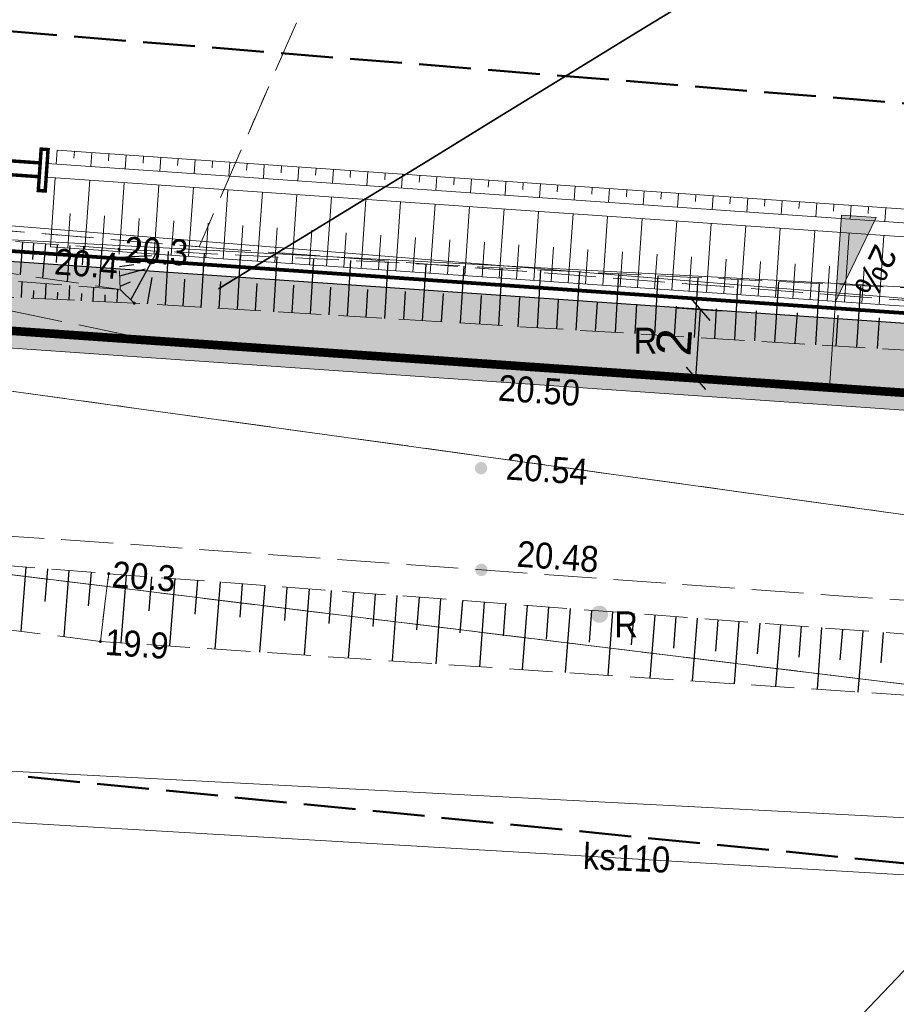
# Model space of a CAD drawing. Header units: metres. Extents: x 6551181 to 6555585, y 5935140 to 5937297.
# Tile 82 of 97: x 6551759 to 6551785, y 5935926 to 5935955. Entities that reach past the tile are written whole.
import ezdxf
from ezdxf.enums import TextEntityAlignment as Align

# ---------------------------------------------------------------- set-up
doc = ezdxf.new("R2010")
doc.units = ezdxf.units.M
for name, pattern in [('1.5_0.5', [2, 1.5, -0.5]), ('218-500', [1, 0.5, -0.5]), ('219-500', [0]), ('CONDX2', [0.48, 0.32, -0.16]), ('HIDDEN2', [0.1875, 0.125, -0.0625]), ('mz1.25_0.5', [1.75, 1.25, -0.5])]:
    doc.linetypes.add(name, pattern=pattern)
for name, color, linetype in [('000 Inne (niezydentyfikowane)', 7, 'Continuous'), ('217-Granica konturu klasyfikcyjnego', 7, 'Continuous'), ('218-Granica użytku', 7, 'Continuous'), ('219-Linia granicy', 7, 'Continuous'), ('814-Warstwica pogrubiona linia', 7, 'Continuous'), ('_obrzeże 8x30', 2, 'Continuous'), ('jezdnia (powierzchnia)', 7, 'Continuous'), ('Obszar opracowania', 7, 'Continuous'), ('przewód kanalizacyjny (linia)', 7, 'Continuous'), ('przewód kanalizacyjny (linia)-Atr1', 7, 'Continuous'), ('przewód telekomunikacyjny (linia)', 7, 'Continuous'), ('przewód wodociągowy (linia)', 7, 'Continuous'), ('punkt wysokościowy naturalny', 7, 'Continuous'), ('punkt wysokościowy naturalny-Atr2', 7, 'Continuous'), ('punkt wysokościowy sztuczny', 7, 'Continuous'), ('punkt wysokościowy sztuczny-Atr2', 7, 'Continuous'), ('reklama lub tablica informacyjna (punkt)', 7, 'Continuous'), ('reklama lub tablica informacyjna (punkt)-Atr17', 7, 'Continuous'), ('skarpa nieumocniona (powierzchnia)', 7, 'Continuous')]:
    doc.layers.add(name, color=color, linetype=linetype)
for name, color, linetype, lineweight in [('_krawężnik 15x30', 30, 'Continuous', 13), ('_kreskowanie chodnik', 52, 'Continuous', 0), ('_kreskowanie zjazd', 252, 'Continuous', 0), ('_odwodnienie', 150, 'Continuous', 50), ('_opis', 7, 'Continuous', 18), ('_rowy', 3, 'Continuous', 13), ('_rowy2', 3, 'Continuous', 13), ('_wymiar', 140, 'Continuous', 5)]:
    doc.layers.add(name, color=color, linetype=linetype, lineweight=lineweight)
doc.layers.add('_linie pomocnicze', color=202, linetype='Continuous', lineweight=13, plot=False)
doc.styles.add('marcin', font='arial.ttf')
doc.styles.get("Standard").update_dxf_attribs({"font": 'arial.ttf'})
doc.dimstyles.new('marcin', dxfattribs={"dimscale": 0.2, "dimtxt": 8, "dimasz": 6, "dimexe": 3, "dimexo": 0.625, "dimgap": 3, "dimtad": 1, "dimdec": 3, "dimrnd": 0.01, "dimtxsty": 'marcin', "dimblk": 'OBLIQUE', "dimcen": 2.5, "dimclrd": 256, "dimadec": 0, "dimazin": 0, "dimtfac": 1, "dimtdec": 3, "dimtmove": 1, "dimatfit": 3, "dimfxl": 8, "dimfxlon": 1, "dimarcsym": 0})

# ---------------------------------------------------------------- blocks, each defined once
blk = doc.blocks.new('PW02')
at = {"linetype": 'Continuous', "lineweight": 13}
h = blk.add_hatch(color=0, dxfattribs=at)
edge = h.paths.add_edge_path()
edge.add_arc((0, 0), 0.18, 0, 360)
blk = doc.blocks.new('PW01')
at = {"linetype": 'Continuous', "lineweight": 13}
h = blk.add_hatch(color=0, dxfattribs=at)
edge = h.paths.add_edge_path()
edge.add_arc((0, 0), 0.045, 0, 360)
blk = doc.blocks.new('IB07')
at = {"linetype": 'Continuous', "lineweight": 13}
h = blk.add_hatch(color=0, dxfattribs=at)
edge = h.paths.add_edge_path()
edge.add_arc((0, 0), 0.25, 0, 360)
blk = doc.blocks.new('_Oblique')
at = {"color": 0, "linetype": 'ByBlock', "lineweight": -2}
blk.add_line((-0.5, -0.5), (0.5, 0.5), dxfattribs=at)
blk = doc.blocks.new('*D1210')
at = {"layer": '_wymiar', "color": 0, "lineweight": -2, "transparency": 16777216}
for p, q in [((6551778.39, 5935946.259), (6551779.662, 5935946.171)), ((6551778.252, 5935944.264), (6551779.523, 5935944.176))]:
    blk.add_line(p, q, dxfattribs=at)
at = {"layer": '_wymiar', "lineweight": -2, "transparency": 16777216}
blk.add_line((6551778.925, 5935944.217), (6551779.063, 5935946.213), dxfattribs=at)
at = {"layer": 'Defpoints', "color": 0, "transparency": 16777216}
for p in [(6551778.266, 5935946.268), (6551779.063, 5935946.213), (6551778.127, 5935944.273)]:
    blk.add_point(p, dxfattribs=at)
at = {"layer": '_wymiar', "lineweight": -2, "transparency": 16777216, "xscale": 0.6000000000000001, "yscale": 0.6000000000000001, "zscale": 0.6000000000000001}
for p, rotation in [((6551779.063, 5935946.213), 86.02785434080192), ((6551778.925, 5935944.217), 266.0278543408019)]:
    blk.add_blockref('_Oblique', p, dxfattribs=dict(at, rotation=rotation))
at = {"layer": '_wymiar', "color": 0, "transparency": 16777216, "insert": (6551778.294, 5935945.264), "char_height": 1, "attachment_point": 5, "rotation": 86.0279, "style": 'marcin'}
blk.add_mtext('2', dxfattribs=at)

msp = doc.modelspace()

# ---------------------------------------------------------------- hatches: boundary and pattern name
at = {"layer": '_kreskowanie chodnik'}
h = msp.add_hatch(color=223, dxfattribs=at)
h.dxf.hatch_style = 1
h.paths.add_polyline_path([(6551361.9151, 5936137.4929), (6551364.0337, 5936137.4929), (6551364.3599, 5936137.8159), (6551361.3348, 5936141.0225), (6551359.8914, 5936139.6381), (6551359.8913, 5936139.638)])
h.paths.add_polyline_path([(6551380.1526, 5936119.3023, -0.0024274), (6551383.5731, 5936115.8572), (6551383.5731, 5936115.8572), (6551385.7012, 5936115.8292), (6551386.0588, 5936116.1787, 0.0031812), (6551381.5649, 5936120.7183), (6551367.9318, 5936134.3165), (6551367.5765, 5936133.9646), (6551367.5792, 5936131.8433)])
h.paths.add_polyline_path([(6551427.8011, 5936072.0648, -0.0079112), (6551423.437, 5936076.5601), (6551394.6741, 5936107.1418, 0.0037268), (6551389.5375, 5936112.5838), (6551389.5375, 5936112.5838), (6551389.1765, 5936112.2379), (6551389.1363, 5936110.1082, -0.0029746), (6551393.2134, 5936105.7757), (6551421.9802, 5936075.1899, 0.0058707), (6551425.2377, 5936071.8069), (6551427.4311, 5936071.7391)])
h.paths.add_polyline_path([(6551509.0487, 5936009.3448), (6551499.4703, 5936015.6354, -0.014146), (6551476.3685, 5936031.761), (6551467.4747, 5936038.3509, -0.0195357), (6551446.2823, 5936055.375), (6551437.7324, 5936062.8108, -0.010811), (6551431.3954, 5936068.5674), (6551431.0185, 5936068.2357), (6551430.9839, 5936066.2071, 0.0091534), (6551436.4199, 5936061.3017), (6551444.9698, 5936053.8659, 0.0195357), (6551466.284, 5936036.744), (6551475.1778, 5936030.1541, 0.014146), (6551498.3724, 5936013.9637), (6551506.5985, 5936008.5612), (6551508.6757, 5936008.9916)])
h.paths.add_polyline_path([(6551576.1216, 5935970.8749), (6551576.2833, 5935971.348, -0.0591224), (6551544.8377, 5935986.4374), (6551517.8132, 5936003.5887), (6551513.1363, 5936006.6602), (6551512.855, 5936006.2468), (6551513.2853, 5936004.1696), (6551513.2853, 5936004.1696), (6551516.7283, 5936001.9084), (6551543.766, 5935984.7488, 0.0566981), (6551574.267, 5935969.9309), (6551574.267, 5935969.9309)])
h.paths.add_polyline_path([(6551591.7085, 5935964.9446), (6551593.4627, 5935966.0998), (6551593.8882, 5935968.2679), (6551593.8884, 5935968.2689), (6551592.91, 5935968.4763), (6551592.5812, 5935966.8005, -0.0201257), (6551581.0571, 5935969.8064), (6551580.9035, 5935969.3306), (6551581.9193, 5935967.4615, 0.0168508), (6551591.7085, 5935964.9446)])
h.paths.add_polyline_path([(6551613.4044, 5935960.6424), (6551613.4491, 5935960.6336), (6551615.1652, 5935961.8255), (6551615.2615, 5935962.3161), (6551600.4251, 5935965.2276), (6551600.7371, 5935966.8177), (6551598.7804, 5935967.2324), (6551598.7798, 5935967.2298), (6551598.3662, 5935965.1221), (6551599.5493, 5935963.3613), (6551599.5493, 5935963.3613)])
h.paths.add_polyline_path([(6551620.1679, 5935961.3533), (6551620.07, 5935960.8543), (6551621.2097, 5935959.1107), (6551621.2097, 5935959.1107), (6551621.2547, 5935959.1019), (6551624.3175, 5935958.5008, 0.0114164), (6551642.3152, 5935955.3939), (6551642.3152, 5935955.3939), (6551644.0057, 5935956.6611), (6551644.0743, 5935957.1564, -0.0123461), (6551624.7026, 5935960.4634)])
h.paths.add_polyline_path([(6551649.0433, 5935956.4658), (6551648.9776, 5935955.9701), (6551650.239, 5935954.2925, 0.0127985), (6551670.6057, 5935952.1973), (6551677.038, 5935951.7015), (6551678.6488, 5935953.0818), (6551678.6872, 5935953.5803), (6551670.7594, 5935954.1913, -0.013718)])
h.paths.add_polyline_path([(6551707.1015, 5935951.3904), (6551702.0779, 5935951.2761), (6551702.0779, 5935951.2761), (6551683.634, 5935952.6976), (6551683.634, 5935952.6976), (6551685.0143, 5935951.0867), (6551730.6343, 5935947.5707), (6551750.6634, 5935946.1799), (6551752.2637, 5935947.5724), (6551752.2983, 5935948.0712), (6551730.7804, 5935949.5654), (6551707.1015, 5935951.3904)])
h.paths.add_polyline_path([(6551758.6441, 5935945.6257), (6551796.2401, 5935943.0151, 0.2134218), (6551800.84, 5935944.7005), (6551757.2863, 5935947.7248), (6551757.2517, 5935947.226)])
at = {"layer": '_kreskowanie zjazd'}
h = msp.add_hatch(color=256, dxfattribs=at)
h.dxf.hatch_style = 1
h.paths.add_polyline_path([(6551796.2401, 5935943.0151), (6551758.6441, 5935945.6257), (6551750.6634, 5935946.1799), (6551730.6343, 5935947.5707), (6551685.0143, 5935951.0867), (6551677.038, 5935951.7015), (6551670.6057, 5935952.1973, -0.0127985), (6551650.239, 5935954.2925, -0.0050001), (6551642.3152, 5935955.3939), (6551642.3152, 5935955.3939, -0.0114164), (6551624.3175, 5935958.5008), (6551621.2547, 5935959.1019), (6551621.2097, 5935959.1107), (6551613.4491, 5935960.6336), (6551613.4044, 5935960.6424), (6551599.5493, 5935963.3613), (6551599.5493, 5935963.3613), (6551595.2584, 5935964.2033, -0.0060443), (6551591.7085, 5935964.9446), (6551591.7085, 5935964.9446, -0.0084248), (6551586.7927, 5935966.1206, -0.0084248), (6551581.9193, 5935967.4615), (6551581.9193, 5935967.4615, -0.0000682), (6551581.88, 5935967.473), (6551581.88, 5935967.473, -0.0133357), (6551574.267, 5935969.9309), (6551574.267, 5935969.9309, -0.0502078), (6551547.0711, 5935982.7107, -0.0064718), (6551543.766, 5935984.7488), (6551516.7283, 5936001.9084), (6551513.2853, 5936004.1696), (6551513.2853, 5936004.1696), (6551506.5985, 5936008.5612), (6551498.3724, 5936013.9637, -0.014146), (6551475.1778, 5936030.1541), (6551466.284, 5936036.744, -0.0195357), (6551444.9698, 5936053.8659), (6551436.4199, 5936061.3017, -0.0077486), (6551431.8064, 5936065.4414, -0.0100015), (6551426.0452, 5936070.9924, -0.0073044), (6551421.9802, 5936075.1899), (6551393.2134, 5936105.7757, 0.0029746), (6551389.1363, 5936110.1082), (6551389.1363, 5936110.1082, 0.0040001), (6551383.5731, 5936115.8572), (6551383.5731, 5936115.8572, 0.0024274), (6551380.1526, 5936119.3023), (6551367.5792, 5936131.8433), (6551361.9151, 5936137.4929), (6551359.8144, 5936139.5881), (6551359.4506, 5936139.2449), (6551379.7995, 5936118.9483, -0.009403), (6551392.8482, 5936105.4342), (6551421.6159, 5936074.8473, 0.0250591), (6551436.0918, 5936060.9244), (6551444.6417, 5936053.4886, 0.0195357), (6551465.9863, 5936036.3423), (6551474.8802, 5936029.7523, 0.014146), (6551498.0979, 5936013.5458), (6551516.4571, 5936001.4883), (6551543.4981, 5935984.3266, 0.0932025), (6551595.1621, 5935963.7127), (6551624.2212, 5935958.0102, 0.0292221), (6551670.5673, 5935951.6987), (6551730.5978, 5935947.072), (6551796.2055, 5935942.5163)])
at = {"layer": '_opis', "linetype": 'Continuous'}
msp.add_hatch(color=256, dxfattribs=at).paths.add_polyline_path([(6551784.1333, 5935948.8679), (6551783.1357, 5935948.9371), (6551782.9625, 5935946.4431)])
msp.add_hatch(color=256, dxfattribs=at).paths.add_polyline_path([(6551784.1333, 5935948.8679), (6551783.1357, 5935948.9371), (6551782.9625, 5935946.4431)])

# ---------------------------------------------------------------- linework, layer by layer
at = {"layer": '000 Inne (niezydentyfikowane)', "color": 7, "linetype": 'Continuous', "lineweight": 25, "flags": 128}
for points in [[(6551759.47, 5935948.16), (6551759.4, 5935947.21)], [(6551759.79, 5935948.13), (6551759.76, 5935947.65)], [(6551760.13, 5935948.11), (6551760.05, 5935947.11)], [(6551760.47, 5935948.08), (6551760.44, 5935947.57)], [(6551760.84, 5935948.06), (6551760.76, 5935947.01)], [(6551761.23, 5935948.03), (6551761.19, 5935947.49)], [(6551761.76, 5935947.99), (6551761.68, 5935946.88)], [(6551762.6, 5935946.49), (6551763.37, 5935947.9)], [(6551762.27, 5935947.72), (6551763.2, 5935947.77)], [(6551763.6, 5935946.34), (6551763.69, 5935947.88)], [(6551764.63, 5935946.27), (6551764.73, 5935947.83)], [(6551765.68, 5935946.21), (6551765.77, 5935947.78)], [(6551766.73, 5935946.14), (6551766.83, 5935947.73)], [(6551767.79, 5935946.08), (6551767.89, 5935947.67)], [(6551768.86, 5935946.01), (6551768.96, 5935947.62)], [(6551762.27, 5935947.45), (6551762.69, 5935947.51)], [(6551762.28, 5935947.18), (6551763.02, 5935947.38)], [(6551769.94, 5935945.95), (6551770.04, 5935947.57)], [(6551771.03, 5935945.88), (6551771.13, 5935947.51)], [(6551772.13, 5935945.82), (6551772.23, 5935947.46)], [(6551773.23, 5935945.75), (6551773.33, 5935947.41)], [(6551774.35, 5935945.68), (6551774.45, 5935947.35)], [(6551763.08, 5935946.37), (6551763.22, 5935947.13)], [(6551764.11, 5935946.3), (6551764.16, 5935947.08)], [(6551775.47, 5935945.61), (6551775.57, 5935947.3)], [(6551776.6, 5935945.54), (6551776.7, 5935947.24)], [(6551777.74, 5935945.47), (6551777.84, 5935947.18)], [(6551778.89, 5935945.4), (6551778.99, 5935947.13)], [(6551780.05, 5935945.33), (6551780.15, 5935947.07)], [(6551759.44, 5935946.55), (6551759.46, 5935947.01)], [(6551759.79, 5935946.53), (6551759.8, 5935946.76)], [(6551760.13, 5935946.51), (6551760.15, 5935946.95)], [(6551760.82, 5935946.48), (6551760.84, 5935946.9)], [(6551761.51, 5935946.45), (6551761.53, 5935946.85)], [(6551762.2, 5935946.41), (6551762.22, 5935946.8)], [(6551762.29, 5935946.88), (6551762.59, 5935947.01)], [(6551765.15, 5935946.24), (6551765.2, 5935947.02)], [(6551766.2, 5935946.18), (6551766.25, 5935946.96)], [(6551767.26, 5935946.11), (6551767.31, 5935946.91)], [(6551768.33, 5935946.05), (6551768.38, 5935946.85)], [(6551769.4, 5935945.98), (6551769.45, 5935946.79)], [(6551781.21, 5935945.26), (6551781.32, 5935947.01)], [(6551782.39, 5935945.19), (6551782.5, 5935946.96)], [(6551783.58, 5935945.12), (6551783.69, 5935946.9)], [(6551760.48, 5935946.5), (6551760.49, 5935946.71)], [(6551761.17, 5935946.46), (6551761.18, 5935946.67)], [(6551761.86, 5935946.43), (6551761.86, 5935946.63)], [(6551770.49, 5935945.92), (6551770.54, 5935946.73)], [(6551771.58, 5935945.85), (6551771.63, 5935946.67)], [(6551772.68, 5935945.78), (6551772.73, 5935946.61)], [(6551773.79, 5935945.71), (6551773.84, 5935946.55)], [(6551774.91, 5935945.65), (6551774.96, 5935946.49)], [(6551776.03, 5935945.58), (6551776.08, 5935946.42)], [(6551777.17, 5935945.51), (6551777.22, 5935946.36)], [(6551778.31, 5935945.44), (6551778.37, 5935946.3)], [(6551779.47, 5935945.37), (6551779.52, 5935946.23)], [(6551780.63, 5935945.3), (6551780.68, 5935946.17)], [(6551781.8, 5935945.23), (6551781.86, 5935946.11)], [(6551782.98, 5935945.15), (6551783.04, 5935946.04)], [(6551784.17, 5935945.08), (6551784.23, 5935945.97)], [(6551759.57, 5935938.76), (6551759.42, 5935936.91)], [(6551760.19, 5935938.71), (6551760.11, 5935937.77)], [(6551760.81, 5935938.66), (6551760.66, 5935936.75)], [(6551761.45, 5935938.61), (6551761.37, 5935937.64)], [(6551762.46, 5935938.53), (6551762.31, 5935936.57)], [(6551763.2, 5935938.48), (6551763.12, 5935937.5)], [(6551763.87, 5935938.43), (6551763.72, 5935936.48)], [(6551764.53, 5935938.38), (6551764.45, 5935937.4)], [(6551765.18, 5935938.33), (6551765.03, 5935936.39)], [(6551765.82, 5935938.28), (6551765.75, 5935937.31)], [(6551766.47, 5935938.23), (6551766.32, 5935936.3)], [(6551767.11, 5935938.18), (6551767.04, 5935937.22)], [(6551767.75, 5935938.13), (6551767.61, 5935936.22)], [(6551768.39, 5935938.08), (6551768.32, 5935937.13)], [(6551769.03, 5935938.03), (6551768.88, 5935936.13)], [(6551769.66, 5935937.99), (6551769.59, 5935937.04)], [(6551770.29, 5935937.94), (6551770.15, 5935936.05)], [(6551770.93, 5935937.89), (6551770.85, 5935936.95)], [(6551771.55, 5935937.84), (6551771.41, 5935935.96)], [(6551772.18, 5935937.8), (6551772.11, 5935936.86)], [(6551772.81, 5935937.75), (6551772.67, 5935935.88)], [(6551773.43, 5935937.7), (6551773.36, 5935936.77)], [(6551774.05, 5935937.65), (6551773.91, 5935935.8)], [(6551774.67, 5935937.61), (6551774.6, 5935936.68)], [(6551775.29, 5935937.56), (6551775.15, 5935935.71)], [(6551775.91, 5935937.51), (6551775.84, 5935936.59)], [(6551776.52, 5935937.47), (6551776.38, 5935935.63)], [(6551777.13, 5935937.42), (6551777.06, 5935936.51)], [(6551777.74, 5935937.37), (6551777.6, 5935935.55)], [(6551778.35, 5935937.33), (6551778.28, 5935936.42)], [(6551778.96, 5935937.28), (6551778.82, 5935935.47)], [(6551779.56, 5935937.24), (6551779.49, 5935936.33)], [(6551780.17, 5935937.19), (6551780.03, 5935935.39)], [(6551780.77, 5935937.14), (6551780.7, 5935936.25)], [(6551781.37, 5935937.1), (6551781.23, 5935935.31)], [(6551781.97, 5935937.05), (6551781.9, 5935936.16)], [(6551782.56, 5935937.01), (6551782.43, 5935935.23)], [(6551783.16, 5935936.96), (6551783.09, 5935936.08)], [(6551783.75, 5935936.92), (6551783.61, 5935935.15)], [(6551784.34, 5935936.87), (6551784.27, 5935935.99)]]:
    msp.add_lwpolyline(points, dxfattribs=at)
at = {"layer": '217-Granica konturu klasyfikcyjnego', "color": 3, "linetype": '1.5_0.5', "lineweight": 18, "flags": 128}
for points in [[(6551782.53, 5935989.34), (6551764.57, 5935948.02)], [(6551614.59, 5935963.86), (6551817.148, 5935935.8192)], [(6551702.23, 5935953.25), (6551764.57, 5935948.02)], [(6551764.57, 5935948.02), (6551795.19, 5935945.7)], [(6551792.01, 5935934.51), (6551751.56, 5935939.47)]]:
    msp.add_lwpolyline(points, dxfattribs=at)
at = {"layer": '218-Granica użytku', "color": 3, "linetype": '218-500', "lineweight": 18, "flags": 128}
for points in [[(6551782.53, 5935989.34), (6551764.57, 5935948.02)], [(6551614.59, 5935963.86), (6551817.148, 5935935.8192)], [(6551702.23, 5935953.25), (6551764.57, 5935948.02)], [(6551764.57, 5935948.02), (6551795.19, 5935945.7)], [(6551751.56, 5935939.47), (6551792.01, 5935934.51)]]:
    msp.add_lwpolyline(points, dxfattribs=at)
at = {"layer": '219-Linia granicy', "color": 7, "linetype": '219-500', "lineweight": 18, "flags": 128}
for points in [[(6551817.148, 5935935.8192), (6551614.59, 5935963.86)], [(6551702.23, 5935953.25), (6551795.19, 5935945.7)], [(6551792.01, 5935934.51), (6551751.56, 5935939.47)], [(6551792.01, 5935934.51), (6551567.03, 5935698.42)]]:
    msp.add_lwpolyline(points, dxfattribs=at)
at = {"layer": '814-Warstwica pogrubiona linia', "color": 32, "linetype": 'Continuous', "lineweight": 35, "flags": 128}
msp.add_lwpolyline([(6551765.13, 5935946.8), (6551767.147, 5935948.036), (6551769.163, 5935949.272), (6551771.179, 5935950.509), (6551773.195, 5935951.746), (6551775.211, 5935952.983), (6551777.227, 5935954.22), (6551779.243, 5935955.457)], dxfattribs=at)
at = {"layer": '_krawężnik 15x30', "lineweight": 40, "ltscale": 5}
msp.add_lwpolyline([(6551796.2401, 5935943.0151, 0.25, 0.25, 0), (6551758.6441, 5935945.6257, 0.25, 0.25, 0)], format="xyseb", dxfattribs=at)
at = {"layer": '_linie pomocnicze'}
for points in [[(6551796.2401, 5935943.0151), (6551730.6343, 5935947.5707), (6551670.6057, 5935952.1973, -0.0292221), (6551624.3175, 5935958.5008), (6551595.2584, 5935964.2033, -0.0932025), (6551543.766, 5935984.7488), (6551516.7283, 5936001.9084), (6551498.3724, 5936013.9637, -0.014146), (6551475.1778, 5936030.1541), (6551466.284, 5936036.744, -0.0195357), (6551444.9698, 5936053.8659), (6551436.4199, 5936061.3017, -0.0250591), (6551421.9802, 5936075.1899), (6551393.2134, 5936105.7757, 0.0094023), (6551380.1526, 5936119.3023), (6551359.8144, 5936139.5881)], [(6551796.2055, 5935942.5163), (6551730.5978, 5935947.072), (6551670.5673, 5935951.6987, -0.0292221), (6551624.2212, 5935958.0102), (6551595.1621, 5935963.7127, -0.0932025), (6551543.4981, 5935984.3266), (6551516.4571, 5936001.4883), (6551498.0979, 5936013.5458, -0.014146), (6551474.8802, 5936029.7523), (6551465.9863, 5936036.3423, -0.0195357), (6551444.6417, 5936053.4886), (6551436.0918, 5936060.9244, -0.0250591), (6551421.6159, 5936074.8473), (6551392.8482, 5936105.4342, 0.009403), (6551379.7995, 5936118.9483), (6551359.4506, 5936139.2449)]]:
    msp.add_lwpolyline(points, format="xyb", dxfattribs=at)
at = {"layer": '_obrzeże 8x30', "color": 232, "linetype": 'HIDDEN2', "lineweight": 40, "ltscale": 4, "const_width": 0.1067}
msp.add_lwpolyline([(6551795.1688, 5935945.3951), (6551757.8059, 5935947.9895)], dxfattribs=at)
at = {"layer": '_obrzeże 8x30'}
msp.add_lwpolyline([(6551800.84, 5935944.7005), (6551757.2863, 5935947.7248)], dxfattribs=at)
at = {"layer": '_odwodnienie', "linetype": 'CONDX2', "const_width": 0.1, "flags": 128}
for points in [[(6551750.0052, 5935951.1374), (6551759.9812, 5935950.4447), (6551759.9535, 5935950.0457), (6551749.9775, 5935950.7384), (6551750.0052, 5935951.1374)], [(6551760.2084, 5935950.8299), (6551760.0089, 5935950.8437), (6551759.9258, 5935949.6466), (6551760.1253, 5935949.6328), (6551760.2084, 5935950.8299)]]:
    msp.add_lwpolyline(points, dxfattribs=at)
at = {"layer": '_opis', "linetype": 'Continuous'}
msp.add_lwpolyline([(6551783.1357, 5935948.9371), (6551782.7893, 5935943.9491)], dxfattribs=at)
msp.add_lwpolyline([(6551783.1357, 5935948.9371), (6551782.7893, 5935943.9491)], dxfattribs=at)
msp.add_lwpolyline([(6551783.1357, 5935948.9371), (6551784.1333, 5935948.8679), (6551782.9625, 5935946.4431)], close=True, dxfattribs=at)
msp.add_lwpolyline([(6551783.1357, 5935948.9371), (6551784.1333, 5935948.8679), (6551782.9625, 5935946.4431)], close=True, dxfattribs=at)
at = {"layer": '_rowy'}
for points in [[(6551759.9724, 5935950.8463), (6551759.9586, 5935950.6467)], [(6551801.0686, 5935947.9926), (6551760.4712, 5935950.8116)], [(6551760.97, 5935950.777), (6551760.9562, 5935950.5775)], [(6551761.9676, 5935950.7077), (6551761.9538, 5935950.5082)], [(6551762.9652, 5935950.6384), (6551762.9514, 5935950.4389)], [(6551763.9628, 5935950.5692), (6551763.949, 5935950.3697)], [(6551764.9604, 5935950.4999), (6551764.9466, 5935950.3004)], [(6551801.0409, 5935947.5936), (6551760.1807, 5935950.4308)], [(6551765.958, 5935950.4306), (6551765.9442, 5935950.2311)], [(6551766.9556, 5935950.3614), (6551766.9418, 5935950.1618)], [(6551767.9532, 5935950.2921), (6551767.9394, 5935950.0926)], [(6551768.9508, 5935950.2228), (6551768.937, 5935950.0233)], [(6551801.0132, 5935947.1945), (6551760.153, 5935950.0318)], [(6551769.9484, 5935950.1535), (6551769.9346, 5935949.954)], [(6551770.946, 5935950.0843), (6551770.9322, 5935949.8848)], [(6551771.9436, 5935950.015), (6551771.9298, 5935949.8155)], [(6551772.9412, 5935949.9457), (6551772.9274, 5935949.7462)], [(6551773.9388, 5935949.8765), (6551773.925, 5935949.6769)], [(6551774.9364, 5935949.8072), (6551774.9225, 5935949.6077)], [(6551775.934, 5935949.7379), (6551775.9201, 5935949.5384)], [(6551776.9316, 5935949.6686), (6551776.9177, 5935949.4691)], [(6551777.9292, 5935949.5994), (6551777.9153, 5935949.3999)], [(6551778.9268, 5935949.5301), (6551778.9129, 5935949.3306)], [(6551779.9244, 5935949.4608), (6551779.9105, 5935949.2613)], [(6551780.922, 5935949.3916), (6551780.9081, 5935949.192)], [(6551781.9196, 5935949.3223), (6551781.9057, 5935949.1228)], [(6551782.9172, 5935949.253), (6551782.9033, 5935949.0535)], [(6551783.9148, 5935949.1837), (6551783.9009, 5935948.9842)], [(6551760.8453, 5935948.9813), (6551760.7761, 5935947.9837)], [(6551761.8429, 5935948.912), (6551761.7737, 5935947.9144)], [(6551762.8405, 5935948.8428), (6551762.7713, 5935947.8452)], [(6551763.8381, 5935948.7735), (6551763.7689, 5935947.7759)], [(6551764.8357, 5935948.7042), (6551764.7665, 5935947.7066)], [(6551765.8333, 5935948.635), (6551765.7641, 5935947.6374)], [(6551766.8309, 5935948.5657), (6551766.7617, 5935947.5681)], [(6551767.8285, 5935948.4964), (6551767.7593, 5935947.4988)], [(6551768.8261, 5935948.4271), (6551768.7569, 5935947.4295)], [(6551769.8237, 5935948.3579), (6551769.7545, 5935947.3603)], [(6551770.8213, 5935948.2886), (6551770.7521, 5935947.291)], [(6551771.8189, 5935948.2193), (6551771.7496, 5935947.2217)], [(6551800.8747, 5935945.1993), (6551760.2773, 5935948.0184)], [(6551772.8165, 5935948.1501), (6551772.7472, 5935947.1525)], [(6551773.8141, 5935948.0808), (6551773.7448, 5935947.0832)], [(6551774.8117, 5935948.0115), (6551774.7424, 5935947.0139)], [(6551775.8093, 5935947.9422), (6551775.74, 5935946.9446)], [(6551776.8069, 5935947.873), (6551776.7376, 5935946.8754)], [(6551777.8045, 5935947.8037), (6551777.7352, 5935946.8061)], [(6551778.8021, 5935947.7344), (6551778.7328, 5935946.7368)], [(6551779.7997, 5935947.6652), (6551779.7304, 5935946.6676)], [(6551780.7973, 5935947.5959), (6551780.728, 5935946.5983)], [(6551781.7949, 5935947.5266), (6551781.7256, 5935946.529)], [(6551782.7925, 5935947.4573), (6551782.7232, 5935946.4597)], [(6551783.7901, 5935947.3881), (6551783.7208, 5935946.3905)]]:
    msp.add_lwpolyline(points, dxfattribs=at)
at = {"layer": '_rowy2', "lineweight": 15, "ltscale": 4}
for points in [[(6551760.4712, 5935950.8116), (6551760.4435, 5935950.4126)], [(6551761.4688, 5935950.7424), (6551761.4411, 5935950.3433)], [(6551762.4664, 5935950.6731), (6551762.4387, 5935950.274)], [(6551763.464, 5935950.6038), (6551763.4363, 5935950.2048)], [(6551764.4616, 5935950.5345), (6551764.4339, 5935950.1355)], [(6551765.4592, 5935950.4653), (6551765.4315, 5935950.0662)], [(6551766.4568, 5935950.396), (6551766.4291, 5935949.997)], [(6551767.4544, 5935950.3267), (6551767.4267, 5935949.9277)], [(6551768.452, 5935950.2575), (6551768.4243, 5935949.8584)], [(6551769.4496, 5935950.1882), (6551769.4219, 5935949.7891)], [(6551760.4158, 5935950.0135), (6551760.2773, 5935948.0184)], [(6551761.4134, 5935949.9443), (6551761.2749, 5935947.9491)], [(6551770.4472, 5935950.1189), (6551770.4195, 5935949.7199)], [(6551771.4448, 5935950.0496), (6551771.4171, 5935949.6506)], [(6551772.4424, 5935949.9804), (6551772.4147, 5935949.5813)], [(6551773.44, 5935949.9111), (6551773.4123, 5935949.5121)], [(6551762.411, 5935949.875), (6551762.2725, 5935947.8798)], [(6551763.4086, 5935949.8057), (6551763.2701, 5935947.8105)], [(6551764.4062, 5935949.7365), (6551764.2677, 5935947.7413)], [(6551765.4038, 5935949.6672), (6551765.2653, 5935947.672)], [(6551774.4376, 5935949.8418), (6551774.4099, 5935949.4428)], [(6551775.4352, 5935949.7726), (6551775.4075, 5935949.3735)], [(6551776.4328, 5935949.7033), (6551776.4051, 5935949.3042)], [(6551777.4304, 5935949.634), (6551777.4027, 5935949.235)], [(6551766.4014, 5935949.5979), (6551766.2629, 5935947.6027)], [(6551767.399, 5935949.5286), (6551767.2605, 5935947.5335)], [(6551768.3966, 5935949.4594), (6551768.2581, 5935947.4642)], [(6551769.3942, 5935949.3901), (6551769.2557, 5935947.3949)], [(6551770.3918, 5935949.3208), (6551770.2533, 5935947.3256)], [(6551778.428, 5935949.5647), (6551778.4003, 5935949.1657)], [(6551779.4256, 5935949.4955), (6551779.3979, 5935949.0964)], [(6551780.4232, 5935949.4262), (6551780.3955, 5935949.0272)], [(6551781.4208, 5935949.3569), (6551781.3931, 5935948.9579)], [(6551771.3894, 5935949.2516), (6551771.2509, 5935947.2564)], [(6551772.387, 5935949.1823), (6551772.2484, 5935947.1871)], [(6551773.3846, 5935949.113), (6551773.246, 5935947.1178)], [(6551774.3822, 5935949.0437), (6551774.2436, 5935947.0486)], [(6551782.4184, 5935949.2877), (6551782.3907, 5935948.8886)], [(6551783.416, 5935949.2184), (6551783.3883, 5935948.8193)], [(6551784.4136, 5935949.1491), (6551784.3859, 5935948.7501)], [(6551775.3798, 5935948.9745), (6551775.2412, 5935946.9793)], [(6551776.3774, 5935948.9052), (6551776.2388, 5935946.91)], [(6551777.375, 5935948.8359), (6551777.2364, 5935946.8407)], [(6551778.3726, 5935948.7667), (6551778.234, 5935946.7715)], [(6551779.3702, 5935948.6974), (6551779.2316, 5935946.7022)], [(6551780.3678, 5935948.6281), (6551780.2292, 5935946.6329)], [(6551781.3654, 5935948.5588), (6551781.2268, 5935946.5637)], [(6551782.363, 5935948.4896), (6551782.2244, 5935946.4944)], [(6551783.3606, 5935948.4203), (6551783.222, 5935946.4251)], [(6551784.3582, 5935948.351), (6551784.2196, 5935946.3558)]]:
    msp.add_lwpolyline(points, dxfattribs=at)
at = {"layer": 'jezdnia (powierzchnia)', "color": 7, "linetype": '1.5_0.5', "lineweight": 18, "flags": 128}
msp.add_lwpolyline([(6551328.96, 5936334.85), (6551328.85, 5936339.4), (6551328.73, 5936357.03), (6551328.59, 5936376.23), (6551328.4, 5936397.13), (6551328.02, 5936414.29), (6551322.56, 5936409.84), (6551322.26, 5936398.68), (6551322.27, 5936387.64), (6551322.38, 5936376.93), (6551322.42, 5936367), (6551322.25, 5936346.98), (6551322.6, 5936337.31), (6551322.85, 5936327.45), (6551322.83, 5936325.77), (6551322.74, 5936320.86), (6551322.68, 5936317.17), (6551322.78, 5936307.21), (6551322.67, 5936297.56), (6551322.68, 5936287.57), (6551322.74, 5936279.01), (6551322.14, 5936267.97), (6551321.65, 5936262.65), (6551321.72, 5936261), (6551321.78, 5936259.98), (6551322.11, 5936257.72), (6551322.27, 5936255.96), (6551322.39, 5936254.52), (6551322.15, 5936252.96), (6551321.69, 5936250.98), (6551320.76, 5936248.16), (6551319.46, 5936245.23), (6551318.96, 5936243.62), (6551318.38, 5936241.01), (6551316.02, 5936222.64), (6551315.83, 5936219.84), (6551316.38, 5936210.81), (6551316.01, 5936207.91), (6551315.14, 5936200.41), (6551314.97, 5936199.68), (6551313.67, 5936198.52), (6551311.34, 5936197.7), (6551307.54, 5936198.81), (6551305.83, 5936196.21), (6551312.51, 5936190.73), (6551313.39, 5936189.35), (6551312.99, 5936186.91), (6551312.92, 5936183.49), (6551313.3, 5936180.11), (6551314.08, 5936177.55), (6551314.7, 5936175.79), (6551314.44, 5936174.65), (6551312.67, 5936172.43), (6551311.85, 5936172.5), (6551311.19, 5936171.27), (6551311.05, 5936169.19), (6551311.25, 5936168.73), (6551309.45, 5936165.18), (6551312.18, 5936163.98), (6551313.59, 5936166.07), (6551317.23, 5936168.57), (6551319.56, 5936168.77), (6551324.09, 5936164.11), (6551325.69, 5936162.67), (6551325.47, 5936161.1), (6551327.95, 5936158.95), (6551329.62, 5936159.04), (6551332.98, 5936156.08), (6551340.48, 5936149.19), (6551347.83, 5936142.43), (6551354.99, 5936135.82), (6551361.1, 5936130.02), (6551368.01, 5936123.21), (6551374.45, 5936116.65), (6551380.77, 5936110.1), (6551380.75, 5936107.84), (6551380.43, 5936106.99), (6551383.32, 5936104.18), (6551384.35, 5936104.44), (6551386.16, 5936104.24), (6551387.51, 5936103), (6551394.02, 5936096.15), (6551400.74, 5936089.06), (6551407.43, 5936082.07), (6551414.96, 5936073.7), (6551417.26, 5936071.24), (6551417.54, 5936068.85), (6551417.08, 5936067.39), (6551416.53, 5936066.51), (6551418.44, 5936064.69), (6551420.06, 5936065.32), (6551421.11, 5936065.47), (6551423.09, 5936065.27), (6551427.21, 5936061.47), (6551434.23, 5936055.28), (6551441.76, 5936048.87), (6551449.56, 5936042.36), (6551457.43, 5936035.97), (6551465.65, 5936029.87), (6551474.74, 5936023.08), (6551483.63, 5936016.83), (6551492.82, 5936010.56), (6551496.69, 5936007.92), (6551496.38, 5936006.4), (6551500.73, 5936003.64), (6551502.28, 5936004.36), (6551510, 5935999.26), (6551519.09, 5935993.33), (6551527.43, 5935987.94), (6551535.54, 5935982.98), (6551543.65, 5935977.72), (6551552.14, 5935972.93), (6551561.61, 5935968.23), (6551570.6, 5935964.82), (6551581.27, 5935961.57), (6551591.01, 5935959.14), (6551597.53, 5935957.63), (6551598.04, 5935956.71), (6551598.34, 5935954.89), (6551601.02, 5935954.23), (6551603.27, 5935956.5), (6551604.19, 5935956.44), (6551614.44, 5935954.25), (6551624.03, 5935952.41), (6551633.65, 5935950.68), (6551643.66, 5935949.13), (6551649.85, 5935948.21), (6551660.16, 5935947.16), (6551670.33, 5935946.28), (6551680.51, 5935945.58), (6551690.73, 5935944.67), (6551701.45, 5935943.82), (6551706.39, 5935943.35), (6551707.39, 5935941.45), (6551711.28, 5935940.88), (6551713.28, 5935942.8), (6551715.25, 5935942.66), (6551721.35, 5935942.22), (6551752.78, 5935940.08), (6551762.58, 5935939.42), (6551772.73, 5935938.68), (6551783.19, 5935937.92), (6551793.12, 5935937.25), (6551803.61, 5935936.53), (6551816.47, 5935935.66), (6551827.08, 5935934.95), (6551837.44, 5935934.3), (6551838.95, 5935934.11), (6551840.54, 5935930.96), (6551844.05, 5935930.93), (6551845.21, 5935933.24), (6551845.88, 5935933.65), (6551848.35, 5935933.59), (6551864.54, 5935932.06), (6551872.1, 5935931.21), (6551883.27, 5935929.95), (6551887.52, 5935929.3), (6551888.3, 5935928.47), (6551889.27, 5935927), (6551889.8, 5935925.29), (6551888.46, 5935921.18), (6551893.61, 5935921.03), (6551897.26, 5935920.92), (6551897.56, 5935926.27), (6551899.74, 5935927.57), (6551904.71, 5935926.85), (6551911.07, 5935925.83), (6551911.71, 5935924.67), (6551912.04, 5935923.9), (6551915.56, 5935923.37), (6551916.14, 5935924.18), (6551916.85, 5935924.92), (6551923.67, 5935923.8), (6551933.47, 5935922.17), (6551946.23, 5935919.92), (6551946.86, 5935918.95), (6551946.97, 5935917.94), (6551949.03, 5935915.66), (6551950.87, 5935917.18), (6551951.58, 5935918.19), (6551952.42, 5935918.86), (6551960.7, 5935917.37), (6551971.47, 5935915.4), (6551981.95, 5935913.57), (6551992.49, 5935911.65), (6551995.74, 5935911.01), (6551996.16, 5935910.41), (6551996.41, 5935909.03), (6552000.08, 5935908.33), (6552001.09, 5935909.46), (6552001.34, 5935909.66), (6552001.89, 5935909.89), (6552011.06, 5935908.38), (6552016.54, 5935907.3), (6552016.98, 5935906.37), (6552017.08, 5935905.24), (6552021, 5935904.44), (6552021.75, 5935905.56), (6552022.37, 5935906.31), (6552031.19, 5935904.66), (6552041.47, 5935902.98), (6552051.85, 5935901.04), (6552054.87, 5935900.36), (6552055.79, 5935898.24), (6552061.21, 5935896.92), (6552062.37, 5935898.83), (6552071.26, 5935896.73), (6552082.21, 5935893.77), (6552092.4, 5935891.09), (6552102.69, 5935888.17), (6552113.23, 5935885.31), (6552123.85, 5935882.37), (6552135.02, 5935879.28), (6552145.58, 5935876.34), (6552156.23, 5935873.42), (6552166.76, 5935870.42), (6552177.31, 5935867.56), (6552187.87, 5935864.65), (6552198.25, 5935861.79), (6552209.38, 5935858.53), (6552220.11, 5935855.69), (6552230.86, 5935852.63), (6552241.36, 5935849.67), (6552251.73, 5935846.66), (6552262.36, 5935843.89), (6552273.37, 5935841.27), (6552283.55, 5935838.85), (6552294.39, 5935836.69), (6552304.73, 5935835.22), (6552315.64, 5935833.74), (6552325.3, 5935832.55), (6552341.64, 5935830.38), (6552342.44, 5935829.69), (6552342.92, 5935828.2), (6552347.56, 5935827.77), (6552348.74, 5935829.5), (6552357.01, 5935828.52), (6552367.7, 5935827.13), (6552378.13, 5935825.75), (6552388.65, 5935824.39), (6552399.32, 5935823.07), (6552410.02, 5935821.67), (6552421.24, 5935820.34), (6552432.45, 5935818.68), (6552443.48, 5935817.42), (6552453.95, 5935816.03), (6552464.58, 5935814.75), (6552475.04, 5935813.29), (6552485.68, 5935811.95), (6552496.02, 5935810.59), (6552506.48, 5935809.35), (6552517.51, 5935807.84), (6552527.97, 5935806.56), (6552538.97, 5935805.09), (6552549.67, 5935803.82), (6552560.33, 5935802.42), (6552563.29, 5935802), (6552563.74, 5935801.13), (6552564.02, 5935800.22), (6552567.24, 5935799.81), (6552567.73, 5935800.53), (6552568.53, 5935801.4), (6552572.89, 5935801.02), (6552583.15, 5935799.96), (6552593.78, 5935798.88), (6552604.38, 5935797.88), (6552604.85, 5935803.41), (6552594.33, 5935804.61), (6552583.62, 5935805.8), (6552573.64, 5935806.91), (6552560.78, 5935808.39), (6552550.39, 5935809.67), (6552539.28, 5935811.02), (6552528.7, 5935812.3), (6552517.88, 5935813.68), (6552507.21, 5935815.18), (6552496.69, 5935816.5), (6552486.46, 5935817.81), (6552475.57, 5935819.24), (6552465.35, 5935820.56), (6552454.34, 5935821.99), (6552444.06, 5935823.33), (6552432.93, 5935824.71), (6552421.95, 5935826.21), (6552410.72, 5935827.55), (6552399.95, 5935828.95), (6552389.17, 5935830.26), (6552378.67, 5935831.73), (6552368.16, 5935833.12), (6552357.84, 5935834.4), (6552341.74, 5935836.31), (6552336.11, 5935837.13), (6552334.8, 5935838.98), (6552330.67, 5935843.7), (6552318.52, 5935843.8), (6552316.94, 5935839.51), (6552316.2, 5935839.6), (6552305.46, 5935841.19), (6552295.05, 5935842.73), (6552284.97, 5935844.88), (6552274.4, 5935847.14), (6552263.73, 5935849.7), (6552253.14, 5935852.53), (6552242.97, 5935855.52), (6552232.46, 5935858.37), (6552221.65, 5935861.46), (6552210.76, 5935864.4), (6552199.91, 5935867.46), (6552189.25, 5935870.45), (6552178.83, 5935873.3), (6552168.21, 5935876.2), (6552157.7, 5935879.19), (6552146.88, 5935882.12), (6552136.56, 5935885.03), (6552125.26, 5935888.16), (6552114.69, 5935891.09), (6552104.07, 5935894), (6552093.85, 5935896.89), (6552083.28, 5935899.67), (6552072.56, 5935902.58), (6552063.5, 5935904.64), (6552052.58, 5935906.96), (6552042.37, 5935908.85), (6552032.31, 5935910.58), (6552022.24, 5935912.51), (6552011.71, 5935914.3), (6552002.97, 5935915.91), (6551993.33, 5935917.67), (6551982.85, 5935919.56), (6551972.16, 5935921.42), (6551961.7, 5935923.41), (6551953.29, 5935924.88), (6551942.99, 5935926.75), (6551934.58, 5935928.16), (6551924.41, 5935929.85), (6551914.55, 5935931.45), (6551905.1, 5935932.89), (6551895.51, 5935934.28), (6551883.79, 5935935.93), (6551872.57, 5935937.31), (6551861.48, 5935938.41), (6551857.21, 5935938.77), (6551855.83, 5935941.56), (6551851.73, 5935941.94), (6551850.16, 5935939.44), (6551849.12, 5935939.43), (6551837.69, 5935940.23), (6551827.26, 5935940.93), (6551816.56, 5935941.65), (6551812.11, 5935941.89), (6551811.08, 5935942.83), (6551810.63, 5935944.01), (6551806.62, 5935944.32), (6551805.99, 5935943.23), (6551804.96, 5935942.43), (6551799.31, 5935943), (6551795.45, 5935943.07), (6551783.27, 5935943.93), (6551772.84, 5935944.64), (6551762.97, 5935945.37), (6551756.57, 5935946.71), (6551756.45, 5935947.99), (6551753.18, 5935948.46), (6551752.63, 5935947.03), (6551751.78, 5935946.29), (6551742.41, 5935946.78), (6551732.33, 5935947.44), (6551722.23, 5935948.29), (6551712.3, 5935948.93), (6551701.77, 5935949.75), (6551691.2, 5935950.61), (6551680.87, 5935951.49), (6551670.8, 5935952.18), (6551660.52, 5935953.19), (6551650.73, 5935954.13), (6551644.52, 5935955.05), (6551634.47, 5935956.54), (6551625.17, 5935958.24), (6551619.83, 5935959.35), (6551619.26, 5935960.49), (6551619.22, 5935962.61), (6551616.6, 5935963.05), (6551615.17, 5935961.02), (6551614.13, 5935960.5), (6551605.28, 5935962.2), (6551598.18, 5935963.63), (6551597.76, 5935964.59), (6551597.78, 5935967.09), (6551594.81, 5935968.01), (6551593.76, 5935965.74), (6551592.79, 5935964.93), (6551592.31, 5935964.89), (6551582.34, 5935967.37), (6551580.88, 5935967.83), (6551580.18, 5935968.71), (6551580.27, 5935970.63), (6551577.49, 5935971.77), (6551576.35, 5935970.29), (6551575.07, 5935969.6), (6551572.38, 5935970.41), (6551563.7, 5935973.87), (6551554.87, 5935978.16), (6551546.49, 5935983.02), (6551538.48, 5935988.13), (6551530.39, 5935993.18), (6551522.02, 5935998.55), (6551512.6, 5936004.66), (6551512.61, 5936005.55), (6551512.85, 5936007.35), (6551509.68, 5936009.41), (6551508.18, 5936008.59), (6551507, 5936008.48), (6551503.89, 5936010.34), (6551495.82, 5936015.64), (6551486.91, 5936021.79), (6551477.95, 5936028.1), (6551468.99, 5936034.63), (6551460.81, 5936040.8), (6551453.03, 5936047.14), (6551445.31, 5936053.57), (6551437.77, 5936059.97), (6551432.57, 5936064.65), (6551432.07, 5936066.32), (6551432.09, 5936068.02), (6551434.37, 5936071.22), (6551434.62, 5936071.59), (6551431.83, 5936073.34), (6551429.29, 5936070.94), (6551427.75, 5936070.76), (6551425.93, 5936071.17), (6551425.46, 5936071.49), (6551419.42, 5936077.79), (6551411.69, 5936086.16), (6551404.87, 5936093.24), (6551398.24, 5936100.37), (6551391.7, 5936107.27), (6551389.12, 5936111.46), (6551389.9, 5936112.46), (6551387.37, 5936115.19), (6551385.78, 5936114.88), (6551384.49, 5936114.89), (6551378.57, 5936120.76), (6551371.92, 5936127.68), (6551366.59, 5936132.83), (6551366.87, 5936133.78), (6551367.08, 5936134.17), (6551367.64, 5936134.92), (6551365, 5936137.57), (6551363.64, 5936136.69), (6551362.7, 5936136.71), (6551359.88, 5936139.65), (6551338.07, 5936159.81), (6551329.19, 5936168.03), (6551324.89, 5936173.07), (6551320.86, 5936179.47), (6551319.58, 5936183.33), (6551319.65, 5936188.36), (6551322.11, 5936204.81), (6551327.17, 5936242.31), (6551330.39, 5936265.19), (6551329.96, 5936267.22), (6551329.39, 5936272.76), (6551329.1, 5936274.41), (6551328.86, 5936276.23), (6551328.83, 5936278.38), (6551328.89, 5936294.47)], close=True, dxfattribs=at)
at = {"layer": 'Obszar opracowania', "color": 6, "linetype": '1.5_0.5', "lineweight": 50, "flags": 128}
msp.add_lwpolyline([(6551818.32, 5935949.48), (6551816.4, 5935927.1), (6551691.07, 5935939.45), (6551655.04, 5935943.08), (6551594.88, 5935952.7), (6551558.27, 5935964.37), (6551521.83, 5935986.07), (6551479.91, 5936013.47), (6551430.28, 5936048.68), (6551403.2, 5936073.55), (6551351.97, 5936127.26), (6551339.98, 5936140.06), (6551355.92, 5936154.02), (6551383.22, 5936127.23), (6551398.41, 5936112.34), (6551441.88, 5936067.29), (6551466.09, 5936048.26), (6551498.73, 5936021.85), (6551519.95, 5936008.26), (6551556.28, 5935985.89), (6551583.14, 5935974.91), (6551603.83, 5935970.55), (6551675.12, 5935961.01)], close=True, dxfattribs=at)
at = {"layer": 'przewód kanalizacyjny (linia)', "color": 34, "linetype": 'Continuous', "lineweight": 18, "flags": 128}
msp.add_lwpolyline([(6551830.09, 5935927.21), (6551797.73, 5935929.11), (6551750.54, 5935931.89), (6551740.3, 5935932.51), (6551696.81, 5935934.92), (6551695.04, 5935935.02), (6551672.56, 5935936.3), (6551601.22, 5935948.08), (6551585.99, 5935952), (6551572.4, 5935954.03)], dxfattribs=at)
at = {"layer": 'przewód telekomunikacyjny (linia)', "color": 30, "linetype": 'Continuous', "lineweight": 18, "flags": 128}
msp.add_lwpolyline([(6551811.25, 5935947.33), (6551803.58, 5935945.87), (6551757.33, 5935948.32), (6551698.23, 5935952.06), (6551672.54, 5935955.04), (6551617.04, 5935962.26), (6551607, 5935962.85), (6551577.56, 5935969.78), (6551558.1, 5935977.67)], dxfattribs=at)
at = {"layer": 'przewód wodociągowy (linia)', "color": 5, "linetype": 'Continuous', "lineweight": 18, "flags": 128}
msp.add_lwpolyline([(6551792.48, 5935931.27), (6551792.21, 5935931.14), (6551751.34, 5935933.27), (6551708.63, 5935935.32), (6551697.7, 5935936.28)], dxfattribs=at)
at = {"layer": 'skarpa nieumocniona (powierzchnia)', "color": 7, "linetype": 'mz1.25_0.5', "lineweight": 18, "flags": 128}
for points in [[(6551796.7, 5935948.81), (6551797.28, 5935947.48), (6551792.56, 5935944.57), (6551762.7, 5935946.39), (6551762.29, 5935946.79), (6551762.26, 5935947.95), (6551792.2, 5935946.48)], [(6551796.7, 5935948.81), (6551797.28, 5935947.48), (6551792.56, 5935944.57), (6551762.7, 5935946.39), (6551762.29, 5935946.79), (6551762.26, 5935947.95), (6551792.2, 5935946.48)], [(6551762.26, 5935947.95), (6551758.26, 5935948.25), (6551757.81, 5935947.44), (6551762.29, 5935946.79)], [(6551762.26, 5935947.95), (6551758.26, 5935948.25), (6551757.81, 5935947.44), (6551762.29, 5935946.79)], [(6551757.61, 5935947.15), (6551762.29, 5935946.79), (6551762.7, 5935946.39), (6551757.5, 5935946.64)], [(6551757.61, 5935947.15), (6551762.29, 5935946.79), (6551762.7, 5935946.39), (6551757.5, 5935946.64)], [(6551761.72, 5935936.61), (6551750.36, 5935938.07), (6551721.24, 5935940.54), (6551721.2, 5935941.16), (6551750.76, 5935939.46), (6551761.96, 5935938.57)], [(6551761.72, 5935936.61), (6551750.36, 5935938.07), (6551721.24, 5935940.54), (6551721.2, 5935941.16), (6551750.76, 5935939.46), (6551761.96, 5935938.57)], [(6551761.72, 5935936.61), (6551761.96, 5935938.57), (6551792.04, 5935936.29), (6551811.64, 5935935.11), (6551836.46, 5935933.36), (6551836.99, 5935932.46), (6551811.54, 5935933.96), (6551791.53, 5935934.62)], [(6551761.72, 5935936.61), (6551761.96, 5935938.57), (6551792.04, 5935936.29), (6551811.64, 5935935.11), (6551836.46, 5935933.36), (6551836.99, 5935932.46), (6551811.54, 5935933.96), (6551791.53, 5935934.62)]]:
    msp.add_lwpolyline(points, close=True, dxfattribs=at)

# ---------------------------------------------------------------- block references
at = {"layer": 'punkt wysokościowy naturalny', "color": 7, "linetype": 'Continuous', "lineweight": 13}
for p in [(6551762.26, 5935947.95), (6551762.7, 5935946.39), (6551761.96, 5935938.57), (6551761.72, 5935936.61)]:
    msp.add_blockref('PW01', p, dxfattribs=at)
at = {"layer": 'punkt wysokościowy sztuczny', "color": 7, "linetype": 'Continuous', "lineweight": 13}
for p in [(6551772.84, 5935944.64), (6551772.72, 5935941.62), (6551772.73, 5935938.68)]:
    msp.add_blockref('PW02', p, dxfattribs=at)
at = {"layer": 'reklama lub tablica informacyjna (punkt)', "color": 7, "linetype": 'Continuous', "lineweight": 13}
for p in [(6551776.71, 5935945.61), (6551776.14, 5935937.4)]:
    msp.add_blockref('IB07', p, dxfattribs=at)

# ---------------------------------------------------------------- texts
at = {"layer": '_opis', "insert": (6551784.7764, 5935947.828), "char_height": 0.65, "width": 57.317884, "attachment_point": 1, "rotation": 244.22644, "style": 'marcin'}
msp.add_mtext('\\H1.125x;2%', dxfattribs=at)
msp.add_mtext('\\H1.125x;2%', dxfattribs=at)
at = {"layer": 'przewód kanalizacyjny (linia)-Atr1', "color": 34, "width": 0.9}
msp.add_text('ks110', height=0.75, rotation=357.429, dxfattribs=at).set_placement((6551775.67, 5935930.41), align=Align.MIDDLE_LEFT)
at = {"layer": 'punkt wysokościowy naturalny-Atr2', "color": 7, "width": 0.9}
for s, rotation, p in [('20.3', -2.811, (6551762.42, 5935947.94)), ('20.4', 355.601, (6551760.4, 5935947.6)), ('20.3', -4.335, (6551762.06, 5935938.56)), ('19.9', -3.819, (6551761.86, 5935936.6))]:
    msp.add_text(s, height=0.75, rotation=rotation, dxfattribs=at).set_placement(p, align=Align.MIDDLE_LEFT)
at = {"layer": 'punkt wysokościowy sztuczny-Atr2', "color": 7, "width": 0.9}
for s, rotation, p in [('20.50', 356.105, (6551773.22, 5935943.95)), ('20.54', 356.105, (6551773.45, 5935941.67)), ('20.48', 355.844, (6551773.76, 5935939.15))]:
    msp.add_text(s, height=0.75, rotation=rotation, dxfattribs=at).set_placement(p, align=Align.MIDDLE_LEFT)
at = {"layer": 'reklama lub tablica informacyjna (punkt)-Atr17', "color": 7, "width": 0.9}
for p in [(6551777.13, 5935944.93), (6551776.57, 5935936.73)]:
    msp.add_text('R', height=0.75, dxfattribs=at).set_placement(p)

# ---------------------------------------------------------------- dimensions: what is measured, and where the dimension line sits
at = {"layer": '_wymiar'}
dim = msp.add_aligned_dim(p1=(6551778.1272, 5935944.2729), p2=(6551778.2658, 5935946.2681), distance=-0.7993, dimstyle='marcin', override={"dimtxt": 5, "dimasz": 3, "dimgap": 1, "dimfxl": 5}, dxfattribs=at)
dim.commit()
dim.dimension.update_dxf_attribs({"geometry": '*D1210', "text_midpoint": (6551778.2935, 5935945.2637)})

doc.saveas('drawing.dxf')
